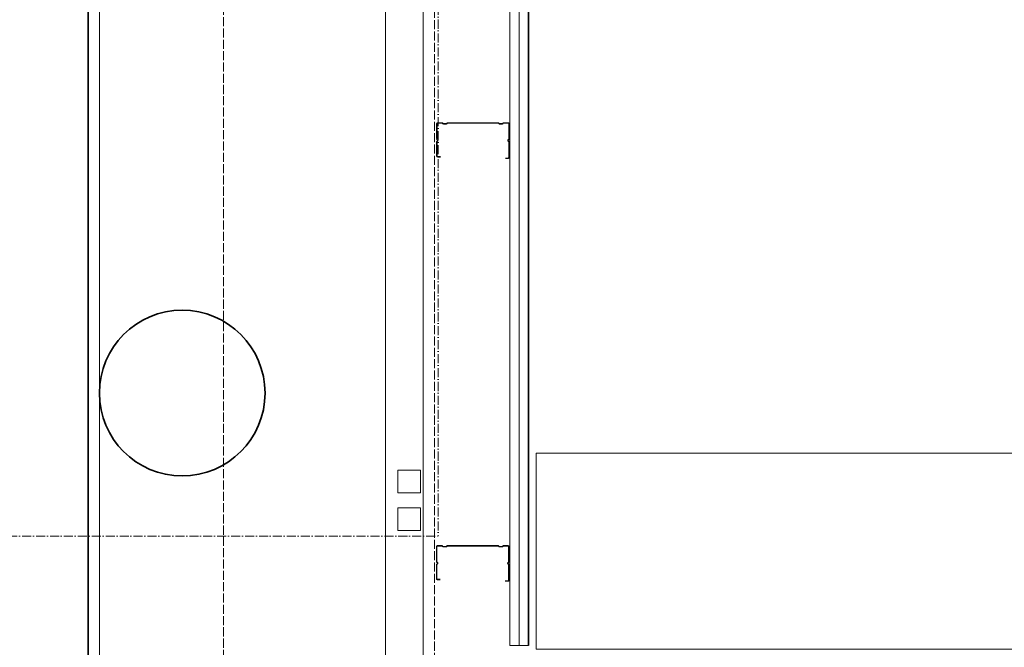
# Model space of a CAD drawing. Header units: inches. Extents: x 44881 to 156022, y 58140 to 83978.
# Tile 26 of 256: x 92776 to 94083, y 72661 to 73494. Entities that reach past the tile are written whole.
import ezdxf

# ---------------------------------------------------------------- set-up
doc = ezdxf.new("R2010")
doc.units = ezdxf.units.IN
doc.linetypes.add('ACAD_ISO02W100', pattern=[15, 12, -3])
doc.linetypes.add('ACAD_ISO10W100', pattern=[18.5, 12, -3, 0.5, -3])
for name, color, linetype, lineweight in [('!_A_01_TENKÁ', 8, 'Continuous', 13), ('!_A_02_HRUBÁ', 255, 'Continuous', 35), ('!_A_03_ČIARKOVANÁ', 41, 'ACAD_ISO02W100', 13), ('!_A_04_BODKOČIARKOVANÁ', 30, 'ACAD_ISO10W100', 13)]:
    doc.layers.add(name, color=color, linetype=linetype, lineweight=lineweight)
doc.layers.add('!_A_52_NOVÉ KCIE', color=7, linetype='Continuous', lineweight=13, true_color=0xa30000)
doc.layers.add('UK3', color=3, linetype='Continuous')

msp = doc.modelspace()

# ---------------------------------------------------------------- linework, layer by layer
at = {"layer": '!_A_01_TENKÁ'}
for p, q in [((93277.8, 72866.5), (93277.8, 72896.5)), ((93307.8, 72896.5), (93277.8, 72896.5)), ((93307.8, 72896.5), (93307.8, 72866.5)), ((93277.8, 72866.5), (93307.8, 72866.5)), ((93277.8, 72816.5), (93277.8, 72846.5)), ((93307.8, 72846.5), (93277.8, 72846.5)), ((93307.8, 72846.5), (93307.8, 72816.5)), ((93277.8, 72816.5), (93307.8, 72816.5))]:
    msp.add_line(p, q, dxfattribs=at)
at = {"layer": '!_A_01_TENKÁ', "color": 14, "true_color": 0xa30000}
for points in [[(92881.5, 76488.8), (92881.5, 72210.8), (93261.5, 72210.8)], [(93261.5, 76358.8), (93261.5, 72210.8)]]:
    msp.add_lwpolyline(points, dxfattribs=at)
msp.add_lwpolyline([(93461.5, 72658.8), (93461.5, 72918.8), (95461.5, 72918.8), (95461.5, 72658.8)], close=True, dxfattribs=at)
at = {"layer": '!_A_02_HRUBÁ'}
msp.add_circle((92991.5, 72998.8), 110, dxfattribs=at)
at = {"layer": '!_A_03_ČIARKOVANÁ'}
msp.add_lwpolyline([(93046.5, 72195.8), (93046.5, 76358.8)], dxfattribs=at)
at = {"layer": '!_A_03_ČIARKOVANÁ', "color": 14, "true_color": 0xa30000}
msp.add_lwpolyline([(93326.5, 76358.8), (93326.5, 72197.8)], dxfattribs=at)
at = {"layer": '!_A_04_BODKOČIARKOVANÁ', "color": 14, "true_color": 0xa30000}
for points in [[(93331.5, 76362), (93331.5, 72808.8)], [(90281.5, 72808.8), (93331.5, 72808.8)]]:
    msp.add_lwpolyline(points, dxfattribs=at)
at = {"layer": '!_A_52_NOVÉ KCIE', "lineweight": 35}
for points in [[(92866.5, 76488.8), (92866.5, 72195.8), (93326.5, 72195.8), (93326.5, 72445.7)], [(93451.5, 76333.8), (93451.5, 72663.8)]]:
    msp.add_lwpolyline(points, dxfattribs=at)
at = {"layer": '!_A_52_NOVÉ KCIE'}
for points in [[(93261.5, 72560.5), (93311.5, 72560.5), (93311.5, 76358.8), (93261.5, 76358.8)], [(93426.5, 76353.8), (93451.5, 76353.8), (93451.5, 72663.8), (93426.5, 72663.8)]]:
    msp.add_lwpolyline(points, close=True, dxfattribs=at)
msp.add_lwpolyline([(93439, 72663.8), (93439, 76353.8)], dxfattribs=at)
at = {"layer": 'UK3', "color": 14, "true_color": 0xa30000, "const_width": 2, "flags": 128}
for points in [[(93420.6, 73310.5), (93424.2, 73310.5, 0.414214), (93425.4, 73311.8), (93425.4, 73332, 0.267949), (93424.8, 73333.1, -0.57735), (93424.8, 73335.3, 0.267949), (93425.4, 73336.3), (93425.4, 73356.1, 0.414214), (93424.2, 73357.3), (93418.6, 73357.3, 0.247529), (93417.5, 73356.8, -0.247529), (93416.5, 73356.2), (93413, 73356.2, -0.247529), (93412, 73356.8, 0.247529), (93411, 73357.3), (93344.1, 73357.3, 0.247529), (93343.1, 73356.8, -0.247529), (93342, 73356.2), (93338.5, 73356.2, -0.247529), (93337.5, 73356.8, 0.247529), (93336.5, 73357.3), (93330.9, 73357.3, 0.414214), (93329.6, 73356.1), (93329.6, 73336.3, 0.267949), (93330.2, 73335.3, -0.57735), (93330.2, 73333.1, 0.267949), (93329.6, 73332), (93329.6, 73313.8, 0.414214), (93330.9, 73312.5), (93334.5, 73312.5)], [(93420.3, 72749.2), (93424, 72749.2, 0.414214), (93425.2, 72750.5), (93425.2, 72770.7, 0.267949), (93424.6, 72771.8, -0.57735), (93424.6, 72774, 0.267949), (93425.2, 72775), (93425.2, 72794.8, 0.414214), (93424, 72796), (93418.4, 72796, 0.247529), (93417.3, 72795.5, -0.247529), (93416.3, 72794.9), (93412.8, 72794.9, -0.247529), (93411.8, 72795.5, 0.247529), (93410.7, 72796), (93343.9, 72796, 0.247529), (93342.9, 72795.5, -0.247529), (93341.8, 72794.9), (93338.3, 72794.9, -0.247529), (93337.3, 72795.5, 0.247529), (93336.3, 72796), (93330.6, 72796, 0.414214), (93329.4, 72794.8), (93329.4, 72775, 0.267949), (93330, 72774, -0.57735), (93330, 72771.8, 0.267949), (93329.4, 72770.7), (93329.4, 72752.5, 0.414214), (93330.6, 72751.2), (93334.3, 72751.2)]]:
    msp.add_lwpolyline(points, format="xyb", dxfattribs=at)

doc.saveas('drawing.dxf')
